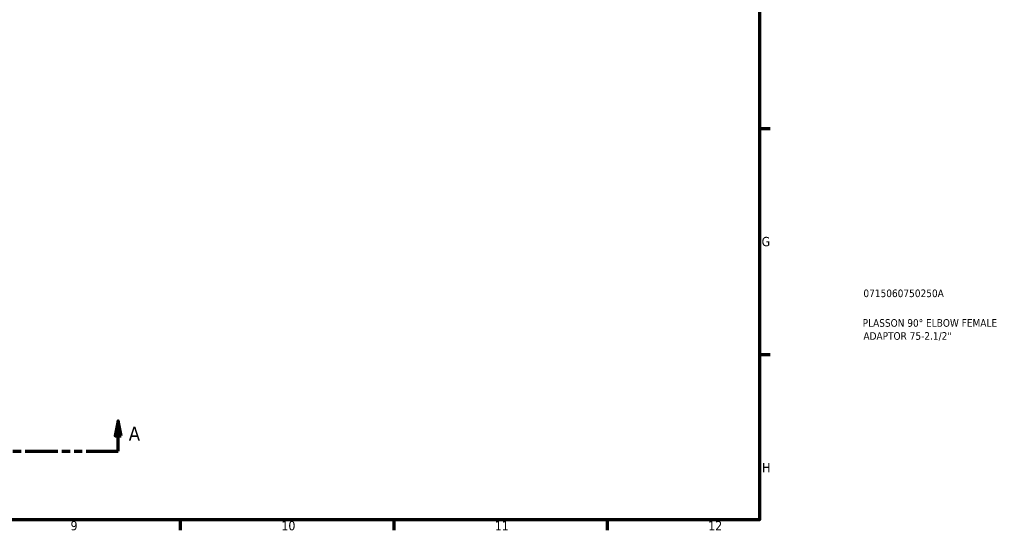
# Model space of a CAD drawing. Header units: millimetres. Extents: x 0 to 901, y -322 to 691.
# Tile 3 of 5: x 578 to 901, y 17 to 184. Entities that reach past the tile are written whole.
import ezdxf

# ---------------------------------------------------------------- set-up
doc = ezdxf.new("R2010")
doc.units = ezdxf.units.MM
doc.linetypes.add('DOUBLE_DASH_CHAIN', pattern=[1.2403, 0.6614, -0.0827, 0.1654, -0.0827, 0.1654, -0.0827])
for name, color, linetype, lineweight in [('Border (ANSI)', 7, 'Continuous', 70), ('Section Line (ANSI)', 7, 'DOUBLE_DASH_CHAIN', 70), ('Title (ISO)', 7, 'Continuous', 50)]:
    doc.layers.add(name, color=color, linetype=linetype, lineweight=lineweight)
doc.styles.add('Label Text (ANSI)', font='tahoma.ttf')
doc.styles.add('Note Text (ANSI)', font='tahoma.ttf')
doc.styles.add('Note Text (ISO)', font='tahoma.ttf')

# ---------------------------------------------------------------- blocks, each defined once
blk = doc.blocks.new('Borders Default Border')
at = {"layer": 'Border (ANSI)'}
for p, q in [((821, 148.5), (824.45, 148.5)), ((821, 74.25), (824.45, 74.25)), ((630.75, 20), (630.75, 16.55)), ((700.83, 20), (700.83, 16.55)), ((770.92, 20), (770.92, 16.55))]:
    blk.add_line(p, q, dxfattribs=at)
at = {"layer": 'Border (ANSI)', "flags": 128}
blk.add_lwpolyline([(20, 20), (20, 574), (821, 574), (821, 20), (20, 20)], dxfattribs=at)
at = {"layer": 'Border (ANSI)', "attachment_point": 7, "style": 'Note Text (ANSI)'}
for s, insert, char_height in [('G', (821.66, 109.79), 3.05), ('H', (821.81, 35.6), 3.05), ('9', (594.7, 16.49), 3.05), ('10', (663.96, 16.49), 3.048), ('11', (734.04, 16.55), 3.048), ('12', (804.13, 16.55), 3.048)]:
    blk.add_mtext(s, dxfattribs=dict(at, insert=insert, char_height=char_height))
blk = doc.blocks.new('Title Blocks ISO')
at = {"layer": 'Title (ISO)', "color": 232, "true_color": 0xca0064, "style": 'Note Text (ISO)'}
for tag, p in [('PART_NUMBER_001', (34.08, 73.13)), ('DESCRIPTION_001', (33.84, 63.4)), ('DESCRIPTION_002', (34.09, 59.12))]:
    blk.add_attdef(tag, p, '', height=2.5, dxfattribs=at)
blk = doc.blocks.new('2dTransSection0')
at = {"layer": 'Section Line (ANSI)', "linetype": 'Continuous'}
for p, q in [((238.35, 52.53), (237.35, 47.53)), ((238.35, 47.53), (238.35, 52.53)), ((239.35, 47.53), (238.35, 52.53)), ((610.36, 52.53), (609.36, 47.53)), ((610.36, 47.53), (610.36, 52.53)), ((611.36, 47.53), (610.36, 52.53)), ((237.35, 47.53), (239.35, 47.53)), ((238.35, 42.53), (238.35, 47.53)), ((609.36, 47.53), (611.36, 47.53)), ((610.36, 42.53), (610.36, 47.53)), ((238.35, 42.53), (248.84, 42.53)), ((599.88, 42.53), (610.36, 42.53))]:
    blk.add_line(p, q, dxfattribs=at)
at = {"layer": 'Section Line (ANSI)', "linetype": 'DOUBLE_DASH_CHAIN', "ltscale": 16.193508}
blk.add_line((238.35, 42.53), (610.36, 42.53), dxfattribs=at)
at = {"layer": 'Section Line (ANSI)', "linetype": 'Continuous', "flags": 128}
for points in [[(239.35, 47.53), (238.35, 52.53), (237.35, 47.53), (239.35, 47.53)], [(611.36, 47.53), (610.36, 52.53), (609.36, 47.53), (611.36, 47.53)]]:
    blk.add_lwpolyline(points, dxfattribs=at)
at = {"layer": 'Section Line (ANSI)'}
for points in [[(239.35, 47.53), (238.35, 52.53), (237.35, 47.53), (239.35, 47.53)], [(611.36, 47.53), (610.36, 52.53), (609.36, 47.53), (611.36, 47.53)]]:
    blk.add_solid(points, dxfattribs=at)
at = {"layer": 'Section Line (ANSI)', "char_height": 4.57, "attachment_point": 7, "style": 'Label Text (ANSI)'}
for insert in [(230.99, 46.03), (613.83, 46.03)]:
    blk.add_mtext('A', dxfattribs=dict(at, insert=insert))

msp = doc.modelspace()

# ---------------------------------------------------------------- block references
msp.add_blockref('Borders Default Border', (0, 0))
msp.add_blockref('Title Blocks ISO', (821, 20)).add_auto_attribs({'PART_NUMBER_001': '0715060750250A', 'DESCRIPTION_001': 'PLASSON 90° ELBOW FEMALE', 'DESCRIPTION_002': 'ADAPTOR 75-2.1/2"'})
at = {"layer": 'Section Line (ANSI)'}
msp.add_blockref('2dTransSection0', (0, 0), dxfattribs=at)

doc.saveas('drawing.dxf')
